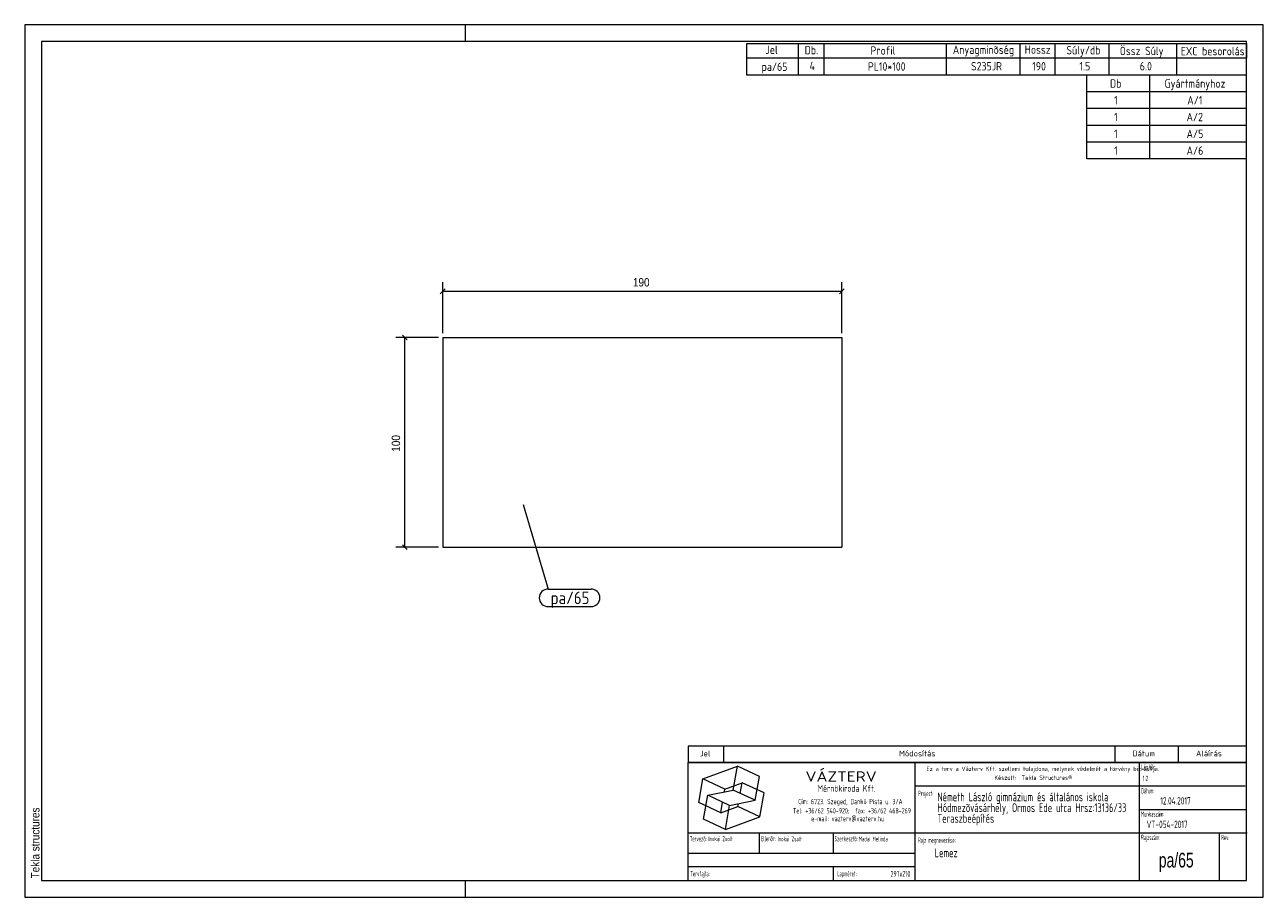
# Model space of a CAD drawing. Header units: millimetres. Extents: x 1 to 296, y 1 to 209.
import ezdxf

# ---------------------------------------------------------------- set-up
doc = ezdxf.new("R2010")
doc.units = ezdxf.units.MM
doc.linetypes.add('XKITLINE00', pattern=[0])
for name, color, linetype, lineweight in [('Bemassung', 1, 'Continuous', 0), ('Teil', 7, 'Continuous', 0), ('Text', 5, 'Continuous', 0), ('Ueberschrift', 7, 'Continuous', 0), ('Zeichnungsrahmen', 3, 'Continuous', 0)]:
    doc.layers.add(name, color=color, linetype=linetype, lineweight=lineweight)
doc.styles.add('ARIAL', font='ARIAL.TTF')
doc.styles.add('ISOCPEUR', font='ISOCPEUR.TTF')
doc.styles.add('ISOCPEUR_BOLD', font='ARIAL.TTF')
doc.styles.add('ISOCPUER', font='ARIAL.TTF')

msp = doc.modelspace()

# ---------------------------------------------------------------- linework, layer by layer
at = {"layer": 'Bemassung', "linetype": 'XKITLINE00', "lineweight": 0}
for p, q in [((100.55, 135.45), (100.55, 147.6)), ((195.62, 135.45), (195.62, 147.6)), ((101.12, 146.02), (99.98, 144.88)), ((100.55, 145.45), (195.62, 145.45)), ((196.19, 146.02), (195.06, 144.88)), ((99.55, 134.45), (89.4, 134.45)), ((90.98, 135.02), (92.12, 133.88)), ((91.55, 84.45), (91.55, 134.45)), ((99.55, 84.45), (89.4, 84.45)), ((90.98, 85.02), (92.12, 83.88))]:
    msp.add_line(p, q, dxfattribs=at)
at = {"layer": 'Bemassung'}
for p in [(100.55, 145.45), (195.62, 145.45), (91.55, 134.45), (91.55, 84.45)]:
    msp.add_point(p, dxfattribs=at)
at = {"layer": 'Teil', "linetype": 'XKITLINE00', "lineweight": 0}
for p, q in [((100.55, 134.45), (100.55, 84.45)), ((100.55, 134.45), (195.62, 134.45)), ((195.62, 134.45), (195.62, 84.45)), ((100.55, 84.45), (195.62, 84.45))]:
    msp.add_line(p, q, dxfattribs=at)
at = {"layer": 'Text', "linetype": 'XKITLINE00', "lineweight": 0}
for p, q in [((119.71, 94.6), (125.66, 74.48)), ((125.66, 74.48), (135.89, 74.48)), ((125.66, 70.28), (135.89, 70.28))]:
    msp.add_line(p, q, dxfattribs=at)
for centre, start, end in [((125.66, 72.38), 90, 270), ((135.89, 72.38), 270, 90)]:
    msp.add_arc(centre, 2.1, start, end, dxfattribs=at)
at = {"layer": 'Ueberschrift', "linetype": 'XKITLINE00', "lineweight": 0}
for p, q in [((173, 204.54), (292, 204.54)), ((173, 201.04), (173, 204.54)), ((185.3, 201.04), (185.3, 204.54)), ((191.44, 201.04), (191.44, 204.54)), ((220.54, 201.04), (220.54, 204.54)), ((238.09, 201.05), (238.09, 204.55)), ((246.43, 201.04), (246.43, 204.54)), ((259.28, 201.04), (259.28, 204.54)), ((275.4, 201.02), (275.4, 204.52)), ((292, 204.54), (292, 201.04)), ((292, 201.04), (173, 201.04)), ((173, 197), (173, 201)), ((185.3, 197), (185.3, 201)), ((191.44, 197), (191.44, 201)), ((220.54, 197), (220.54, 201)), ((238.09, 197), (238.09, 201)), ((246.43, 197), (246.43, 201)), ((259.28, 197), (259.28, 201)), ((275.41, 197), (275.41, 201)), ((292, 197), (173, 197)), ((254, 193), (254, 197)), ((269, 193), (269, 197)), ((292, 193), (254, 193)), ((254, 189), (254, 193)), ((269, 189), (269, 193)), ((292, 189), (254, 189)), ((254, 185), (254, 189)), ((269, 185), (269, 189)), ((292, 185), (254, 185)), ((254, 181), (254, 185)), ((269, 181), (269, 185)), ((292, 181), (254, 181)), ((254, 177), (254, 181)), ((269, 177), (269, 181)), ((292, 177), (254, 177)), ((159, 37.07), (292, 37.07)), ((159, 37), (159, 33.14)), ((167.4, 37), (167.4, 33.14)), ((260.64, 37.07), (260.64, 33.21)), ((275.76, 37.07), (275.76, 33.21)), ((159, 33.22), (292, 33.22)), ((159, 33.14), (292, 33.14)), ((159, 5), (159, 33.14)), ((213.11, 5), (213.11, 33.14)), ((266.49, 5), (266.49, 33.14)), ((162.55, 29.24), (170.77, 32.23)), ((169.77, 26.55), (170.77, 32.23)), ((176, 29.79), (170.77, 32.23)), ((175, 24.11), (176, 29.79)), ((161.54, 23.55), (162.55, 29.24)), ((167.78, 26.8), (162.55, 29.24)), ((167.66, 26.12), (167.78, 26.8)), ((167.78, 26.8), (171.89, 28.3)), ((171.44, 25.76), (171.89, 28.3)), ((177.12, 25.86), (171.89, 28.3)), ((213.11, 27.54), (291.69, 27.54)), ((162.67, 19.62), (163.67, 25.3)), ((163.67, 25.3), (169.77, 26.55)), ((168.9, 22.86), (163.67, 25.3)), ((166.78, 21.11), (167.22, 23.65)), ((168.9, 22.86), (175, 24.11)), ((175, 24.11), (169.77, 26.55)), ((176.12, 20.17), (177.12, 25.86)), ((166.78, 21.11), (161.54, 23.55)), ((166.78, 21.11), (170.89, 22.61)), ((167.9, 17.18), (168.9, 22.86)), ((170.89, 22.61), (171.01, 23.29)), ((176.12, 20.17), (170.89, 22.61)), ((266.49, 21.94), (292, 21.94)), ((167.9, 17.18), (162.67, 19.62)), ((167.9, 17.18), (176.12, 20.17)), ((159, 16.34), (292.21, 16.34)), ((175.99, 11.48), (175.99, 16.39)), ((193.55, 16.39), (193.55, 11.49)), ((285.52, 16.28), (285.52, 5)), ((159.07, 11.49), (213.14, 11.49)), ((159.04, 8.34), (213.11, 8.34)), ((193.55, 8.31), (193.55, 5.13))]:
    msp.add_line(p, q, dxfattribs=at)
at = {"layer": 'Zeichnungsrahmen', "linetype": 'XKITLINE00', "lineweight": 0}
for p, q in [((296, 209), (1, 209)), ((1, 209), (1, 1)), ((106, 205), (106, 209)), ((296, 1), (296, 209)), ((292, 205), (5, 205)), ((5, 205), (5, 5)), ((292, 5), (292, 205)), ((5, 5), (292, 5)), ((106, 1), (106, 5)), ((1, 1), (296, 1))]:
    msp.add_line(p, q, dxfattribs=at)

# ---------------------------------------------------------------- texts
at = {"layer": 'Bemassung', "style": 'ISOCPUER', "width": 0.85}
msp.add_text('190', height=2, dxfattribs=at).set_placement((145.86, 146.6))
msp.add_text('100', height=2, rotation=90.0002, dxfattribs=at).set_placement((90.4, 107.22))
at = {"layer": 'Text', "style": 'ISOCPEUR', "width": 0.85}
msp.add_text('pa/65', height=3, dxfattribs=at).set_placement((126.26, 70.88))
at = {"layer": 'Ueberschrift'}
for s, height, style, width, p in [('Jel', 2, 'ISOCPEUR', 0.85, (177.44, 202.04)), ('Db.', 2, 'ISOCPEUR', 0.85, (186.78, 201.95)), ('Profil', 2, 'ISOCPEUR', 0.85, (202.44, 201.86)), ('Anyagminõség', 2, 'ISOCPEUR', 0.85, (222.06, 202.04)), ('Hossz', 2, 'ISOCPEUR', 0.85, (239.18, 202.08)), ('Súly/db', 2, 'ISOCPEUR', 0.85, (249.11, 201.94)), ('Össz Súly', 2, 'ISOCPEUR', 0.85, (261.83, 201.76)), ('EXC besorolás', 2, 'ISOCPEUR', 0.85, (276.36, 201.71)), ('pa/65', 2, 'ISOCPEUR', 0.85, (176.51, 198)), ('4', 2, 'ISOCPEUR', 0.85, (187.94, 198.19)), ('PL10*100', 2, 'ISOCPEUR', 0.85, (201.83, 198.05)), ('S235JR', 2, 'ISOCPEUR', 0.85, (226.39, 198.11)), ('190', 2, 'ISOCPEUR', 0.85, (240.97, 198.11)), ('1.5', 2, 'ISOCPEUR', 0.85, (252.21, 198.12)), ('6.0', 2, 'ISOCPEUR', 0.85, (266.59, 198.12)), ('Db', 2, 'ISOCPEUR', 0.85, (259.5, 194)), ('Gyártmányhoz', 2, 'ISOCPEUR', 0.85, (272.5, 194)), ('1', 2, 'ISOCPEUR', 0.85, (260.48, 190)), ('A/1', 2, 'ISOCPEUR', 0.85, (277.91, 190)), ('1', 2, 'ISOCPEUR', 0.85, (260.48, 186)), ('A/2', 2, 'ISOCPEUR', 0.85, (277.74, 186)), ('1', 2, 'ISOCPEUR', 0.85, (260.48, 182)), ('A/5', 2, 'ISOCPEUR', 0.85, (277.74, 182)), ('1', 2, 'ISOCPEUR', 0.85, (260.48, 178)), ('A/6', 2, 'ISOCPEUR', 0.85, (277.74, 178)), ('Jel', 1.4, 'ISOCPEUR', 0.85, (161.84, 34.58)), ('Módosítás', 1.4, 'ISOCPEUR', 0.85, (209.25, 34.58)), ('Dátum', 1.4, 'ISOCPEUR', 0.85, (264.86, 34.58)), ('Aláírás', 1.4, 'ISOCPEUR', 0.85, (280, 34.58)), ('Lépték:', 1.26, 'ISOCPEUR', 0.51, (266.96, 31.43)), ('VÁZTERV', 2.45, 'ISOCPEUR', 1.19, (186.96, 28.56)), ('Ez a terv a Vázterv Kft. szellemi tulajdona, melynek védelmét a törvény biztosítja.', 1.05, 'ISOCPEUR', 0.838832, (215.8, 31.11)), ('Készült:  Tekla Structures®', 1.05, 'ISOCPEUR', 0.838832, (231.96, 28.98)), ('1:2', 1.26, 'ISOCPEUR', 0.595, (267.27, 28.7)), ('Mérnökiroda Kft.', 1.61, 'ISOCPEUR', 0.68, (189.86, 26.15)), ('Dátum:', 1.26, 'ISOCPEUR', 0.51, (266.91, 25.76)), ('Cím: 6723. Szeged, Dankó Pista u. 3/A', 1.26, 'ISOCPEUR', 0.68, (185.24, 23.18)), ('Project:', 1.26, 'ISOCPEUR', 0.51, (213.81, 25.12)), ('Németh László gimnázium és általános iskola', 2.1, 'ISOCPEUR', 0.595, (218.39, 23.87)), ('Hódmezõvásárhely, Ormos Ede utca Hrsz:13136/33', 2.1, 'ISOCPEUR', 0.595, (218.4, 21.31)), ('12.04.2017', 1.75, 'ISOCPEUR', 0.595, (271.48, 23.11)), ('Tel: +36/62 540-920;  fax: +36/62 468-269', 1.26, 'ISOCPEUR', 0.68, (183.98, 20.99)), ('Teraszbeépítés', 2.1, 'ISOCPEUR', 0.595, (218.4, 18.75)), ('Munkaszám:', 1.26, 'ISOCPEUR', 0.51, (266.87, 20.23)), ('e-mail: vazterv@vazterv.hu', 1.26, 'ISOCPEUR', 0.68, (188.32, 19.12)), ('VT-054-2017', 1.75, 'ISOCPEUR', 0.595, (268.23, 17.51)), ('Tervezõ:', 1.26, 'ISOCPEUR', 0.51, (159.4, 14.32)), ('Inokai Zsolt', 1.12, 'ISOCPEUR', 0.595, (163.85, 14.37)), ('Ellenõr:', 1.26, 'ISOCPEUR', 0.51, (176.35, 14.35)), ('Inokai Zsolt', 1.12, 'ISOCPEUR', 0.595, (180.32, 14.35)), ('Szerkesztõ:', 1.26, 'ISOCPEUR', 0.51, (193.9, 14.32)), ('Madai Melinda', 1.12, 'ISOCPEUR', 0.595, (199.65, 14.33)), ('Rajz megnevezése:', 1.26, 'ISOCPEUR', 0.51, (213.8, 13.98)), ('Rajzszám:', 1.26, 'ISOCPEUR', 0.51, (266.92, 14.65)), ('Rev:', 1.26, 'ISOCPEUR', 0.51, (285.98, 14.62)), ('Lemez', 2.1, 'ISOCPEUR', 0.595, (217.73, 10.54)), ('pa/65', 3.5, 'ISOCPEUR_BOLD', 0.68, (271.12, 8.1)), ('Tervfajta:', 1.26, 'ISOCPEUR', 0.51, (159.53, 5.99)), ('Lapméret:', 1.26, 'ISOCPEUR', 0.51, (194.51, 5.99)), ('297x210', 1.4, 'ISOCPEUR', 0.595, (207.25, 5.89))]:
    msp.add_text(s, height=height, dxfattribs=dict(at, style=style, width=width)).set_placement(p)
at = {"layer": 'Zeichnungsrahmen', "style": 'ARIAL', "width": 0.85}
msp.add_text('Tekla structures', height=2, rotation=90, dxfattribs=at).set_placement((4.5, 5.5))

doc.saveas('drawing.dxf')
